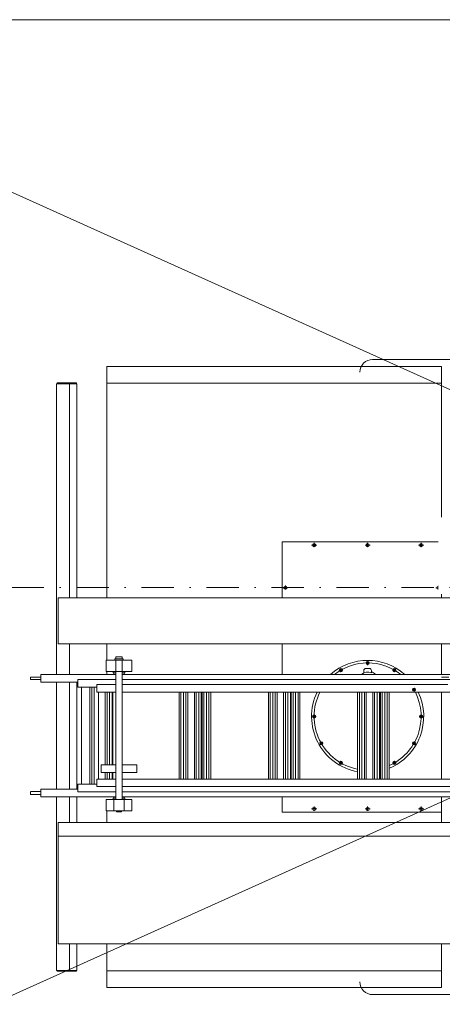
# Model space of a CAD drawing. Header units: centimetres. Extents: x -122 to 72759, y 3298 to 43172.
# Tile 115 of 243: x 37856 to 38021, y 11583 to 11969. Entities that reach past the tile are written whole.
import ezdxf
from ezdxf import colors
from ezdxf.entities.mleader import LeaderData, LeaderLine
from ezdxf.math import Vec2, Vec3

# ---------------------------------------------------------------- set-up
doc = ezdxf.new("R2010")
doc.units = ezdxf.units.CM
doc.header["$MEASUREMENT"] = 0
doc.linetypes.add('DASHDOT', pattern=[25.4, 12.7, -6.35, 0, -6.35])
for name, color, linetype, lineweight in [('0-LINIA CIENKA', 7, 'Continuous', 5), ('0-OSIE', 7, 'DASHDOT', 5), ('IS_HVAC_OPIS', 7, 'Continuous', 9), ('meble', 7, 'Continuous', 5), ('wymiarowanie', 7, 'Continuous', 5), ('ZZZ_Xref', 7, 'Continuous', 5)]:
    doc.layers.add(name, color=color, linetype=linetype, lineweight=lineweight)
doc.styles.add('MBC_0250', font='txt', dxfattribs={"height": 250})
doc.styles.get("Standard").update_dxf_attribs({"font": 'ARIAL.TTF'})

# ---------------------------------------------------------------- blocks, each defined once
blk = doc.blocks.new('G$CA1DC9C89')
at = {"layer": '0-LINIA CIENKA', "lineweight": 5}
for p, q in [((3450.94, 1220.43), (3347.96, 1220.43)), ((3243.72, 1217.63), (3243.72, 1126.94)), ((3375, 1217.63), (3243.72, 1217.63)), ((3375, 1217.63), (3375, 1126.94)), ((3223.97, 1096.98), (3223.97, 1210.93)), ((3231.97, 1210.93), (3223.97, 1210.93)), ((3231.77, 1211.23), (3224.17, 1211.23)), ((3224.17, 1210.93), (3224.17, 1211.23)), ((3228.77, 1210.93), (3224.17, 1210.93)), ((3231.77, 1210.93), (3228.77, 1210.93)), ((3228.97, 1126.94), (3228.97, 1210.93)), ((3231.77, 1210.93), (3231.77, 1211.23)), ((3231.97, 1126.94), (3231.97, 1210.93)), ((3375, 1211.13), (3243.72, 1211.13)), ((3312.51, 1126.94), (3312.51, 1148.89)), ((3375, 1148.89), (3312.51, 1148.89)), ((3326.05, 1147.64), (3324.03, 1147.64)), ((3325.01, 1146.93), (3325.01, 1148.58)), ((3347.05, 1147.64), (3345.03, 1147.64)), ((3346, 1146.93), (3346, 1148.58)), ((3368.01, 1147.64), (3365.99, 1147.64)), ((3366.97, 1146.93), (3366.97, 1148.58)), ((3375, 1126.94), (3375, 1148.89)), ((3375, 1148.89), (3375, 1148.89)), ((3375, 1126.94), (3375, 1148.89)), ((3231.97, 1133.79), (3231.97, 1140.79)), ((3312.71, 1130.94), (3314.74, 1130.94)), ((3313.76, 1130.23), (3313.76, 1131.88)), ((3374.8, 1130.94), (3372.77, 1130.94)), ((3373.75, 1130.23), (3373.75, 1131.88)), ((3224.52, 1126.94), (3643.8, 1126.94)), ((3224.52, 1126.94), (3224.52, 1108.94)), ((3224.52, 1108.94), (3643.8, 1108.94)), ((3228.97, 1096.98), (3228.97, 1108.94)), ((3243.72, 1108.94), (3243.72, 1102.54)), ((3243.72, 1108.94), (3243.72, 1102.54)), ((3312.51, 1096.98), (3312.51, 1108.94)), ((3375, 1096.98), (3375, 1108.94)), ((3375, 1108.94), (3375, 1096.98)), ((3375, 1096.98), (3375, 1108.94)), ((3249.66, 1103.82), (3247.26, 1103.82)), ((3247.26, 1103.82), (3247.26, 1103.13)), ((3249.66, 1103.13), (3249.66, 1103.82)), ((3243.46, 1102.54), (3246.46, 1102.54)), ((3243.46, 1102.54), (3243.46, 1098.14)), ((3250.46, 1102.54), (3246.46, 1102.54)), ((3246.81, 1102.54), (3246.81, 1102.98)), ((3246.96, 1103.13), (3248.46, 1103.13)), ((3246.96, 1102.54), (3249.96, 1102.54)), ((3247.21, 1098.54), (3247.21, 1102.54)), ((3248.46, 1103.13), (3249.96, 1103.13)), ((3249.71, 1098.54), (3249.71, 1102.54)), ((3250.11, 1102.54), (3250.11, 1102.98)), ((3250.46, 1102.54), (3253.46, 1102.54)), ((3253.46, 1102.54), (3253.46, 1098.14)), ((3346, 1102.05), (3345.5, 1101.77)), ((3345.5, 1101.77), (3345.5, 1101.48)), ((3345.5, 1101.19), (3345.5, 1101.48)), ((3346, 1100.9), (3345.5, 1101.19)), ((3346, 1100.89), (3346, 1102.07)), ((3346.5, 1101.77), (3346, 1102.05)), ((3346, 1100.64), (3346, 1101.82)), ((3346.5, 1101.19), (3346, 1100.9)), ((3346.5, 1101.48), (3346.5, 1101.77)), ((3346.5, 1101.48), (3346.5, 1101.19)), ((3217.77, 1096.98), (3231.97, 1096.98)), ((3217.77, 1093.98), (3217.77, 1096.98)), ((3231.97, 1096.95), (3231.97, 1096.98)), ((3231.97, 1096.98), (3247.21, 1096.98)), ((3243.46, 1098.14), (3247.21, 1098.14)), ((3243.72, 1098.14), (3243.72, 1096.98)), ((3246.21, 1098.14), (3246.21, 1097.64)), ((3246.21, 1097.64), (3247.21, 1097.64)), ((3246.46, 1097.64), (3246.46, 1096.98)), ((3247.21, 1098.54), (3247.21, 1047.95)), ((3253.46, 1098.14), (3247.21, 1098.14)), ((3249.71, 1098.54), (3249.71, 1047.95)), ((3249.71, 1097.64), (3250.71, 1097.64)), ((3249.71, 1096.98), (3346.37, 1096.98)), ((3250.46, 1097.64), (3250.46, 1096.98)), ((3250.71, 1098.14), (3250.71, 1097.64)), ((3335.22, 1099.16), (3334.93, 1098.66)), ((3334.93, 1098.66), (3335.07, 1098.41)), ((3335.22, 1098.16), (3335.07, 1098.41)), ((3335.8, 1098.15), (3335.21, 1099.17)), ((3335.79, 1099.16), (3335.22, 1099.16)), ((3335.79, 1098.16), (3335.22, 1098.16)), ((3335.94, 1098.91), (3335.79, 1099.16)), ((3336.08, 1098.66), (3335.79, 1098.16)), ((3335.94, 1098.91), (3336.08, 1098.66)), ((3344.5, 1097.55), (3344.5, 1098.5)), ((3345.3, 1099.3), (3346.7, 1099.3)), ((3346.37, 1096.98), (3583.67, 1096.98)), ((3347.5, 1097.55), (3347.5, 1098.5)), ((3355.93, 1098.66), (3356.07, 1098.91)), ((3356.21, 1098.16), (3355.93, 1098.66)), ((3356.21, 1099.16), (3356.07, 1098.91)), ((3356.21, 1098.15), (3356.8, 1099.17)), ((3356.79, 1099.16), (3356.21, 1099.16)), ((3356.79, 1098.16), (3356.21, 1098.16)), ((3357.08, 1098.66), (3356.79, 1099.16)), ((3356.94, 1098.41), (3356.79, 1098.16)), ((3356.94, 1098.41), (3357.08, 1098.66)), ((3213.79, 1095.95), (3217.77, 1095.95)), ((3213.79, 1094.95), (3213.79, 1095.95)), ((3213.79, 1094.95), (3217.77, 1094.95)), ((3232.26, 1093.98), (3217.77, 1093.98)), ((3223.97, 1093.98), (3223.97, 1051.98)), ((3228.97, 1051.98), (3228.97, 1093.98)), ((3231.97, 1051.98), (3231.97, 1093.98)), ((3232.26, 1094.98), (3232.26, 1092.98)), ((3232.26, 1094.98), (3247.21, 1094.98)), ((3232.26, 1094.98), (3232.26, 1091.98)), ((3239.76, 1092.98), (3247.21, 1092.98)), ((3239.76, 1092.98), (3239.76, 1089.98)), ((3249.71, 1094.98), (3345.6, 1094.98)), ((3249.71, 1092.98), (3345.03, 1092.98)), ((3345.03, 1092.98), (3377.5, 1092.98)), ((3345.45, 1094.98), (3583.67, 1094.98)), ((3375, 1095.95), (3375, 1095.95)), ((3375, 1095.95), (3377.86, 1095.95)), ((3232.26, 1091.98), (3239.76, 1091.98)), ((3233.79, 1091.98), (3233.79, 1053.98)), ((3237.06, 1091.98), (3237.06, 1053.98)), ((3237.76, 1091.98), (3237.76, 1053.98)), ((3238.76, 1091.98), (3238.76, 1053.98)), ((3239.76, 1089.98), (3247.21, 1089.98)), ((3240.46, 1089.98), (3240.46, 1055.98)), ((3243.06, 1089.98), (3243.06, 1061.55)), ((3243.76, 1089.98), (3243.76, 1061.55)), ((3244.76, 1061.55), (3244.76, 1089.98)), ((3245.72, 1089.98), (3245.72, 1061.55)), ((3246.06, 1089.98), (3246.06, 1061.55)), ((3249.71, 1089.98), (3344.37, 1089.98)), ((3272.06, 1089.98), (3272.06, 1055.98)), ((3272.76, 1089.98), (3272.76, 1055.98)), ((3273.75, 1089.98), (3273.75, 1055.98)), ((3274.72, 1089.98), (3274.72, 1055.98)), ((3275.46, 1089.98), (3275.46, 1055.98)), ((3278.06, 1089.98), (3278.06, 1055.98)), ((3278.76, 1089.98), (3278.76, 1055.98)), ((3279.76, 1055.98), (3279.76, 1089.98)), ((3280.72, 1089.98), (3280.72, 1055.98)), ((3281.06, 1089.98), (3281.06, 1055.98)), ((3281.76, 1089.98), (3281.76, 1055.98)), ((3282.76, 1055.98), (3282.76, 1089.98)), ((3283.72, 1089.98), (3283.72, 1055.98)), ((3284.46, 1089.98), (3284.46, 1055.98)), ((3307.06, 1089.98), (3307.06, 1055.98)), ((3307.76, 1089.98), (3307.76, 1055.98)), ((3308.75, 1089.98), (3308.75, 1055.98)), ((3309.71, 1089.98), (3309.71, 1055.98)), ((3310.46, 1089.98), (3310.46, 1055.98)), ((3313.05, 1089.98), (3313.05, 1055.98)), ((3313.76, 1089.98), (3313.76, 1055.98)), ((3314.75, 1055.98), (3314.75, 1089.98)), ((3315.71, 1089.98), (3315.71, 1055.98)), ((3316.05, 1089.98), (3316.05, 1055.98)), ((3316.75, 1089.98), (3316.75, 1055.98)), ((3317.75, 1055.98), (3317.75, 1089.98)), ((3318.71, 1089.98), (3318.71, 1055.98)), ((3319.45, 1089.98), (3319.45, 1055.98)), ((3342.05, 1089.98), (3342.05, 1055.98)), ((3342.05, 1089.98), (3342.05, 1055.98)), ((3342.75, 1089.98), (3342.75, 1055.98)), ((3342.75, 1089.98), (3342.75, 1055.98)), ((3343.74, 1089.98), (3343.74, 1085.85)), ((3343.74, 1089.98), (3343.74, 1055.98)), ((3344.37, 1089.98), (3583.67, 1089.98)), ((3344.71, 1089.98), (3344.71, 1055.98)), ((3345.45, 1089.98), (3345.45, 1055.98)), ((3348.05, 1089.98), (3348.05, 1055.98)), ((3348.75, 1089.98), (3348.75, 1055.98)), ((3349.75, 1055.98), (3349.75, 1089.98)), ((3350.71, 1089.98), (3350.71, 1055.98)), ((3351.05, 1089.98), (3351.05, 1055.98)), ((3351.75, 1089.98), (3351.75, 1055.98)), ((3352.75, 1055.98), (3352.75, 1089.98)), ((3353.71, 1089.98), (3353.71, 1055.98)), ((3354.45, 1089.98), (3354.45, 1085.92)), ((3354.45, 1089.98), (3354.45, 1055.98)), ((3363.68, 1090.68), (3364.7, 1091.27)), ((3363.69, 1091.27), (3363.94, 1091.41)), ((3363.69, 1090.69), (3363.69, 1091.27)), ((3364.19, 1090.4), (3363.69, 1090.69)), ((3364.19, 1091.56), (3363.94, 1091.41)), ((3364.69, 1091.27), (3364.19, 1091.56)), ((3364.44, 1090.54), (3364.19, 1090.4)), ((3364.44, 1090.54), (3364.69, 1090.69)), ((3364.69, 1090.69), (3364.69, 1091.27)), ((3375, 1055.98), (3375, 1089.98)), ((3375, 1089.98), (3375, 1055.98)), ((3375, 1055.98), (3375, 1089.98)), ((3324.72, 1080.98), (3324.43, 1080.48)), ((3325.01, 1080.98), (3324.72, 1080.98)), ((3325.01, 1080.98), (3325.3, 1080.98)), ((3325.3, 1080.98), (3325.58, 1080.48)), ((3366.43, 1080.48), (3366.71, 1080.98)), ((3366.71, 1080.98), (3367, 1080.98)), ((3367, 1079.88), (3367, 1081.08)), ((3367.29, 1080.98), (3367, 1080.98)), ((3367.58, 1080.48), (3367.29, 1080.98)), ((3325.6, 1080.48), (3324.42, 1080.48)), ((3324.43, 1080.48), (3324.72, 1079.98)), ((3325.85, 1080.48), (3324.67, 1080.48)), ((3324.72, 1079.98), (3325.01, 1079.98)), ((3325.3, 1079.98), (3325.01, 1079.98)), ((3325.58, 1080.48), (3325.3, 1079.98)), ((3366.16, 1080.48), (3367.34, 1080.48)), ((3366.36, 1080.48), (3367.65, 1080.48)), ((3366.41, 1080.48), (3367.59, 1080.48)), ((3366.71, 1079.98), (3366.43, 1080.48)), ((3367, 1079.98), (3366.71, 1079.98)), ((3367, 1079.98), (3367.29, 1079.98)), ((3367.29, 1079.98), (3367.58, 1080.48)), ((3328.33, 1070.28), (3327.31, 1069.69)), ((3327.57, 1070.41), (3327.32, 1070.27)), ((3327.32, 1070.27), (3327.32, 1069.69)), ((3327.32, 1069.69), (3327.82, 1069.4)), ((3327.57, 1070.41), (3327.82, 1070.56)), ((3327.82, 1070.56), (3328.32, 1070.27)), ((3327.82, 1069.4), (3328.07, 1069.55)), ((3328.32, 1069.69), (3328.07, 1069.55)), ((3328.32, 1070.27), (3328.32, 1069.69)), ((3363.68, 1070.28), (3364.7, 1069.69)), ((3363.69, 1070.27), (3364.19, 1070.56)), ((3363.69, 1069.69), (3363.69, 1070.27)), ((3363.94, 1069.55), (3363.69, 1069.69)), ((3363.94, 1069.55), (3364.19, 1069.4)), ((3364.19, 1070.56), (3364.44, 1070.41)), ((3364.19, 1069.4), (3364.69, 1069.69)), ((3364.69, 1070.27), (3364.44, 1070.41)), ((3364.69, 1069.69), (3364.69, 1070.27)), ((3228.97, 1064.95), (3228.97, 1051.98)), ((3231.97, 1064.95), (3231.97, 1051.98)), ((3241.47, 1061.55), (3247.21, 1061.55)), ((3241.47, 1061.55), (3241.47, 1058.55)), ((3255.45, 1061.55), (3249.71, 1061.55)), ((3255.45, 1061.55), (3255.45, 1058.55)), ((3313.76, 1060.24), (3313.76, 1061.89)), ((3335.07, 1062.54), (3334.93, 1062.29)), ((3334.93, 1062.29), (3335.22, 1061.79)), ((3335.07, 1062.54), (3335.22, 1062.79)), ((3335.8, 1062.81), (3335.21, 1061.78)), ((3335.22, 1062.79), (3335.79, 1062.79)), ((3335.22, 1061.79), (3335.79, 1061.79)), ((3335.79, 1062.79), (3336.08, 1062.29)), ((3335.79, 1061.79), (3335.94, 1062.04)), ((3336.08, 1062.29), (3335.94, 1062.04)), ((3355.93, 1062.29), (3356.21, 1062.79)), ((3356.07, 1062.04), (3355.93, 1062.29)), ((3356.07, 1062.04), (3356.21, 1061.79)), ((3356.21, 1062.81), (3356.8, 1061.78)), ((3356.21, 1062.79), (3356.79, 1062.79)), ((3356.21, 1061.79), (3356.79, 1061.79)), ((3356.79, 1062.79), (3356.94, 1062.54)), ((3356.79, 1061.79), (3357.08, 1062.29)), ((3357.08, 1062.29), (3356.94, 1062.54)), ((3231.97, 1058.1), (3231.97, 1051.98)), ((3241.47, 1058.55), (3247.21, 1058.55)), ((3243.06, 1058.55), (3243.06, 1055.98)), ((3243.76, 1058.55), (3243.76, 1055.98)), ((3244.76, 1055.98), (3244.76, 1058.55)), ((3245.72, 1058.55), (3245.72, 1055.98)), ((3246.06, 1058.55), (3246.06, 1055.98)), ((3255.45, 1058.55), (3249.71, 1058.55)), ((3343.74, 1060.99), (3343.74, 1055.98)), ((3354.45, 1060.93), (3354.45, 1055.98)), ((3232.26, 1052.98), (3232.26, 1053.98)), ((3232.26, 1053.98), (3239.76, 1053.98)), ((3239.76, 1052.98), (3239.76, 1055.98)), ((3239.76, 1055.98), (3239.76, 1052.98)), ((3239.76, 1052.98), (3239.76, 1055.98)), ((3239.76, 1055.98), (3247.21, 1055.98)), ((3249.71, 1055.98), (3344.54, 1055.98)), ((3343.74, 1055.98), (3583.67, 1055.98)), ((3213.71, 1050.92), (3213.71, 1049.95)), ((3213.79, 1051.02), (3217.77, 1051.02)), ((3213.79, 1049.95), (3217.77, 1049.95)), ((3217.77, 1048.98), (3217.77, 1051.98)), ((3217.77, 1051.98), (3217.77, 1048.98)), ((3232.26, 1051.98), (3217.77, 1051.98)), ((3232.26, 1050.98), (3232.26, 1052.98)), ((3232.26, 1050.98), (3247.21, 1050.98)), ((3239.76, 1052.98), (3247.21, 1052.98)), ((3249.71, 1052.98), (3345.26, 1052.98)), ((3249.71, 1050.98), (3345.91, 1050.98)), ((3321.01, 1052.98), (3333.64, 1052.98)), ((3345.26, 1052.98), (3583.67, 1052.98)), ((3345.45, 1050.98), (3583.67, 1050.98)), ((3217.77, 1048.98), (3247.21, 1048.98)), ((3247.21, 1048.98), (3217.77, 1048.98)), ((3223.97, 1048.98), (3223.97, 980.96)), ((3228.97, 1038.98), (3228.97, 1048.98)), ((3228.97, 1048.98), (3228.97, 1038.98)), ((3231.97, 1038.98), (3231.97, 1048.98)), ((3231.97, 1048.98), (3231.97, 1038.98)), ((3243.46, 1047.95), (3247.21, 1047.95)), ((3243.46, 1047.95), (3243.46, 1043.55)), ((3246.21, 1047.95), (3246.21, 1048.45)), ((3246.21, 1048.45), (3247.21, 1048.45)), ((3246.46, 1048.98), (3246.46, 1048.45)), ((3246.46, 1047.95), (3246.46, 1047.55)), ((3246.46, 1047.55), (3246.46, 1043.55)), ((3247.21, 1047.95), (3253.46, 1047.95)), ((3249.71, 1048.98), (3346.81, 1048.98)), ((3346.81, 1048.98), (3249.71, 1048.98)), ((3249.71, 1048.45), (3250.71, 1048.45)), ((3250.46, 1048.98), (3250.46, 1048.45)), ((3250.46, 1047.95), (3250.46, 1047.55)), ((3250.46, 1047.55), (3250.46, 1043.55)), ((3250.71, 1047.95), (3250.71, 1048.45)), ((3253.46, 1047.95), (3253.46, 1043.55)), ((3312.51, 1043), (3312.51, 1048.98)), ((3346.81, 1048.98), (3583.67, 1048.98)), ((3583.67, 1048.98), (3351.39, 1048.98)), ((3375, 1043), (3375, 1048.98)), ((3375, 1048.98), (3375, 1038.98)), ((3375, 1043), (3375, 1048.98)), ((3243.46, 1043.55), (3246.46, 1043.55)), ((3243.72, 1043.55), (3243.72, 1038.98)), ((3246.46, 1043.55), (3250.46, 1043.55)), ((3247.46, 1043.55), (3247.46, 1043.05)), ((3247.46, 1043.05), (3249.46, 1043.05)), ((3249.46, 1043.55), (3249.46, 1043.05)), ((3253.46, 1043.55), (3250.46, 1043.55)), ((3375, 1043), (3312.51, 1043)), ((3326.05, 1044.25), (3324.03, 1044.25)), ((3325.01, 1043.54), (3325.01, 1045.19)), ((3347.05, 1044.25), (3345.03, 1044.25)), ((3346, 1043.54), (3346, 1045.19)), ((3368.01, 1044.25), (3365.99, 1044.25)), ((3366.97, 1043.54), (3366.97, 1045.19)), ((3224.52, 1038.98), (3643.8, 1038.98)), ((3224.52, 1038.98), (3224.52, 991.32)), ((3224.52, 1033.58), (3643.8, 1033.58)), ((3224.52, 991.32), (3643.8, 991.32)), ((3228.97, 980.96), (3228.97, 991.32)), ((3228.97, 991.32), (3228.97, 980.96)), ((3231.97, 980.96), (3231.97, 991.32)), ((3231.97, 991.32), (3231.97, 980.96)), ((3243.72, 991.32), (3243.72, 974.26)), ((3375, 991.32), (3375, 974.26)), ((3231.97, 980.96), (3223.97, 980.96)), ((3231.97, 980.96), (3223.97, 980.96)), ((3228.77, 980.96), (3224.17, 980.96)), ((3224.17, 980.96), (3224.17, 980.66)), ((3224.17, 980.96), (3224.17, 980.66)), ((3228.77, 980.96), (3224.17, 980.96)), ((3231.77, 980.66), (3224.17, 980.66)), ((3231.77, 980.66), (3224.17, 980.66)), ((3231.77, 980.96), (3228.77, 980.96)), ((3231.77, 980.96), (3231.7, 980.96)), ((3231.77, 980.96), (3231.77, 980.66)), ((3231.77, 980.96), (3231.77, 980.66)), ((3243.72, 980.76), (3375, 980.76)), ((3375, 974.26), (3243.72, 974.26)), ((3450.94, 971.46), (3347.96, 971.46))]:
    blk.add_line(p, q, dxfattribs=at)
for centre, radius in [((3325.01, 1147.64), 0.6), ((3346, 1147.64), 0.6), ((3366.97, 1147.64), 0.6), ((3313.76, 1130.94), 0.6), ((3373.75, 1130.94), 0.6), ((3346, 1101.48), 0.625), ((3346, 1101.48), 0.3), ((3335.51, 1098.66), 0.625), ((3335.51, 1098.66), 0.3), ((3356.5, 1098.66), 0.625), ((3356.5, 1098.66), 0.3), ((3364.19, 1090.98), 0.625), ((3364.19, 1090.98), 0.3), ((3325.01, 1080.48), 0.625), ((3325.01, 1080.48), 0.3), ((3367, 1080.48), 0.625), ((3367, 1080.48), 0.3), ((3327.82, 1069.98), 0.625), ((3327.82, 1069.98), 0.3), ((3364.19, 1069.98), 0.625), ((3364.19, 1069.98), 0.3), ((3335.51, 1062.29), 0.625), ((3335.51, 1062.29), 0.3), ((3356.5, 1062.29), 0.625), ((3356.5, 1062.29), 0.3), ((3325.01, 1044.25), 0.6), ((3346, 1044.25), 0.6), ((3366.97, 1044.25), 0.6)]:
    blk.add_circle(centre, radius, dxfattribs=at)
for centre, radius, start, end in [((3347.96, 1215.43), 5, 90, 180), ((3246.96, 1102.98), 0.15, 90, 180), ((3249.96, 1102.98), 0.15, 0, 90), ((3346, 1080.48), 22, 48.5962, 131.4038), ((3346, 1080.48), 21, 51.7933, 128.2067), ((3346, 1101.48), 0.475, 132.1532, 192.1532), ((3346, 1101.48), 0.475, 192.1532, 227.8468), ((3346, 1101.48), 0.475, 47.8468, 132.1532), ((3346, 1101.48), 0.475, 227.8468, 312.1532), ((3346, 1101.48), 0.246, 180, 90), ((3346, 1101.48), 0.475, 12.1532, 47.8468), ((3346, 1101.48), 0.475, 312.1532, 12.1532), ((3335.51, 1098.66), 0.475, 162.1532, 222.1532), ((3335.51, 1098.66), 0.475, 77.8468, 162.1532), ((3335.51, 1098.66), 0.475, 222.1532, 257.8468), ((3335.51, 1098.66), 0.246, 210, 120), ((3335.51, 1098.66), 0.475, 257.8468, 342.1532), ((3335.51, 1098.66), 0.475, 42.1532, 77.8468), ((3335.51, 1098.66), 0.475, 342.1532, 42.1532), ((3346, 1094.01), 3.85, 67.0697, 129.479), ((3345.3, 1098.5), 0.8, 90, 180), ((3346.7, 1098.5), 0.8, 0, 90), ((3346, 1094.01), 4.25, 44.3638, 69.3327), ((3356.5, 1098.66), 0.475, 162.1532, 197.8468), ((3356.5, 1098.66), 0.475, 102.1532, 162.1532), ((3356.5, 1098.66), 0.475, 197.8468, 282.1532), ((3356.5, 1098.66), 0.246, 150, 60), ((3356.5, 1098.66), 0.475, 17.8468, 102.1532), ((3356.5, 1098.66), 0.475, 282.1532, 342.1532), ((3356.5, 1098.66), 0.475, 342.1532, 17.8468), ((3346, 1080.48), 22, 154.4127, 259.6473), ((3346, 1080.48), 21, 153.0989, 259.1484), ((3346, 1080.48), 21, 293.7165, 26.9011), ((3346, 1080.48), 22, 292.5772, 25.5873), ((3364.19, 1090.98), 0.475, 167.8468, 252.1532), ((3364.19, 1090.98), 0.475, 132.1532, 167.8468), ((3364.19, 1090.98), 0.475, 72.1532, 132.1532), ((3364.19, 1090.98), 0.246, 120, 30), ((3364.19, 1090.98), 0.475, 252.1532, 312.1532), ((3364.19, 1090.98), 0.475, 347.8468, 72.1532), ((3364.19, 1090.98), 0.475, 312.1532, 347.8468), ((3325.01, 1080.48), 0.475, 137.8468, 222.1532), ((3325.01, 1080.48), 0.475, 102.1532, 137.8468), ((3325.01, 1080.48), 0.246, 270, 180), ((3325.01, 1080.48), 0.475, 42.1532, 102.1532), ((3325.01, 1080.48), 0.475, 317.8468, 42.1532), ((3367, 1080.48), 0.475, 137.8468, 222.1532), ((3367, 1080.48), 0.475, 102.1532, 137.8468), ((3367, 1080.48), 0.246, 90, 0), ((3367, 1080.48), 0.475, 42.1532, 102.1532), ((3367, 1080.48), 0.475, 317.8468, 42.1532), ((3325.01, 1080.48), 0.475, 222.1532, 282.1532), ((3325.01, 1080.48), 0.475, 282.1532, 317.8468), ((3367, 1080.48), 0.475, 222.1532, 282.1532), ((3367, 1080.48), 0.475, 282.1532, 317.8468), ((3327.82, 1069.98), 0.475, 167.8468, 252.1532), ((3327.82, 1069.98), 0.475, 132.1532, 167.8468), ((3327.82, 1069.98), 0.475, 72.1532, 132.1532), ((3327.82, 1069.98), 0.246, 300, 210), ((3327.82, 1069.98), 0.475, 252.1532, 312.1532), ((3327.82, 1069.98), 0.475, 347.8468, 72.1532), ((3327.82, 1069.98), 0.475, 312.1532, 347.8468), ((3364.19, 1069.98), 0.475, 107.8468, 192.1532), ((3364.19, 1069.98), 0.475, 192.1532, 252.1532), ((3364.19, 1069.98), 0.246, 60, 330), ((3364.19, 1069.98), 0.475, 72.1532, 107.8468), ((3364.19, 1069.98), 0.475, 252.1532, 287.8468), ((3364.19, 1069.98), 0.475, 12.1532, 72.1532), ((3364.19, 1069.98), 0.475, 287.8468, 12.1532), ((3335.51, 1062.29), 0.475, 162.1532, 197.8468), ((3335.51, 1062.29), 0.475, 102.1532, 162.1532), ((3335.51, 1062.29), 0.475, 197.8468, 282.1532), ((3335.51, 1062.29), 0.246, 330, 240), ((3335.51, 1062.29), 0.475, 17.8468, 102.1532), ((3335.51, 1062.29), 0.475, 282.1532, 342.1532), ((3335.51, 1062.29), 0.475, 342.1532, 17.8468), ((3356.5, 1062.29), 0.475, 162.1532, 222.1532), ((3356.5, 1062.29), 0.475, 77.8468, 162.1532), ((3356.5, 1062.29), 0.475, 222.1532, 257.8468), ((3356.5, 1062.29), 0.246, 30, 300), ((3356.5, 1062.29), 0.475, 257.8468, 342.1532), ((3356.5, 1062.29), 0.475, 42.1532, 77.8468), ((3356.5, 1062.29), 0.475, 342.1532, 42.1532), ((3347.96, 976.46), 5, 180, 270)]:
    blk.add_arc(centre, radius, start, end, dxfattribs=at)
at = {"layer": 'meble', "lineweight": 5}
blk.add_lwpolyline([(4056.08, 903.61), (3056.08, 903.61), (3056.08, 1353.61), (4056.08, 1353.61), (4056.08, 903.61), (3056.08, 1353.61), (4056.08, 1353.61), (3056.08, 903.61)], dxfattribs=at)
at = {"layer": 'wymiarowanie', "lineweight": 5, "insert": (3397.9, 1141.25), "char_height": 15, "attachment_point": 5, "rotation": 0.0097, "bg_fill": 2}
blk.add_mtext('\\A1;{\\W0.7;\\Fromans.shx|c226;1,5%}', dxfattribs=at)
at = {"layer": '0-OSIE', "lineweight": 5}
blk.add_lwpolyline([(-236.21, 1131.01), (4272.26, 1131.01)], dxfattribs=at)

msp = doc.modelspace()

# ---------------------------------------------------------------- block references
at = {"layer": 'ZZZ_Xref'}
msp.add_blockref('G$CA1DC9C89', (34646.15529, 10615.38849), dxfattribs=at)

# ---------------------------------------------------------------- next in the draw order: leaders
at = {"layer": 'IS_HVAC_OPIS'}
ml = msp.add_multileader_mtext('Standard', dxfattribs=at)
ml.set_content('%%C15.38,/%%C9.52   \\PL=6,0m', color=256, style='MBC_0250')
ml.set_leader_properties(color=256, linetype='Continuous', lineweight=0)
ml.build(insert=Vec2(0, 0))
ml.multileader.update_dxf_attribs({"dogleg_length": 21.66695, "arrow_head_size": 12.5, "scale": 100})
ctx = ml.context
ctx.base_point, ctx.scale, ctx.char_height, ctx.arrow_head_size, ctx.landing_gap_size, ctx.plane_origin = Vec3(36317.44263, 11723.53481), 100, 20, 12.5, 7.5, Vec3(35593.94904, 11318.35349)
notes = []
notes.append((ctx, [(0, (1, 1, 0), (36307.77568, 11723.53481), (1, 0), 9.66695, [(0, [(36225.93554, 11744.7637)], 0, [])])]))
ctx.mtext.insert, ctx.mtext.width, ctx.mtext.line_spacing_factor, ctx.mtext.flow_direction = Vec3(36324.94263, 11735.88133), 338.2148227, 1.00005, 5
for ctx, leaders in notes:
    for number, flags, end, landing, length, lines in leaders:
        leader = LeaderData()
        leader.index, (leader.has_last_leader_line, leader.has_dogleg_vector, leader.attachment_direction) = number, flags
        leader.last_leader_point, leader.dogleg_vector, leader.dogleg_length = Vec3(end), Vec3(landing), length
        for number, points, colour, breaks in lines:
            line = LeaderLine()
            line.index, line.vertices, line.color, line.breaks = number, Vec3.list(points), colors.encode_raw_color(colour), breaks
            leader.lines.append(line)
        ctx.leaders.append(leader)

doc.saveas('drawing.dxf')
